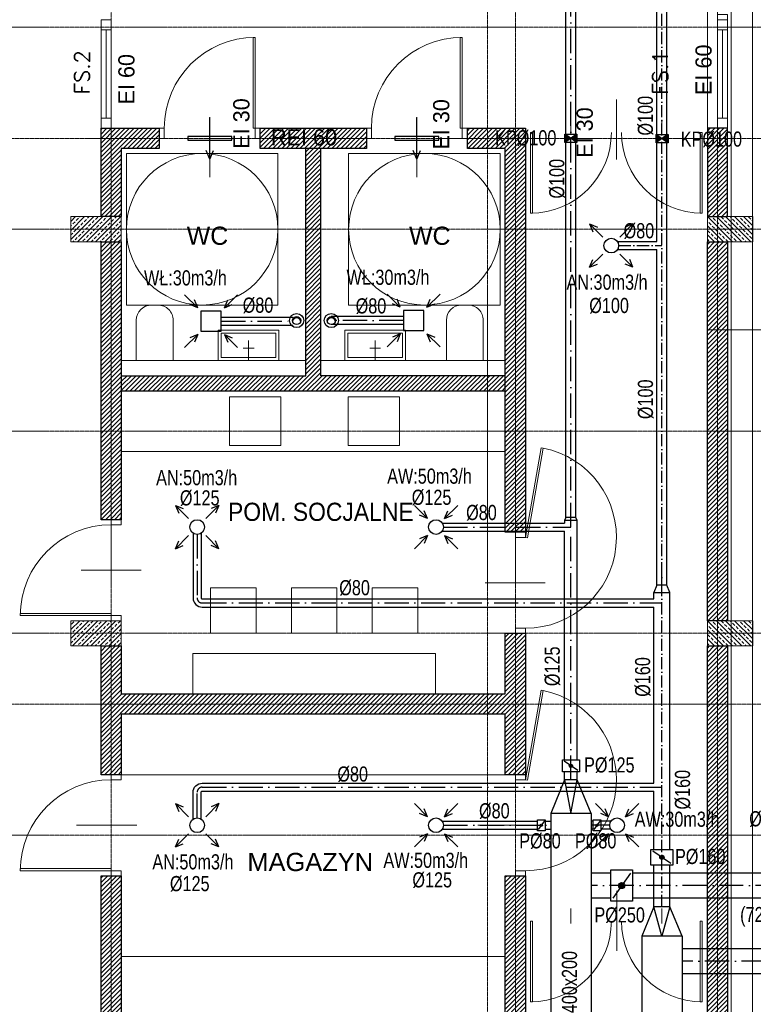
# Model space of a CAD drawing. Header units: millimetres. Extents: x 49908 to 79848, y -11883 to -3092.
# Tile 218 of 222: x 76600 to 77326, y -5794 to -4819. Entities that reach past the tile are written whole.
import ezdxf
from ezdxf.enums import TextEntityAlignment as Align

# ---------------------------------------------------------------- set-up
doc = ezdxf.new("R2010")
doc.units = ezdxf.units.MM
for name, pattern in [('ACAD_ISO10W100', [18, 12, -3, 0, -3]), ('AUSGEZOGEN', [0]), ('DASHDOT', [1, 0.5, -0.25, 0, -0.25]), ('DASHED', [19.05, 12.7, -6.35])]:
    doc.linetypes.add(name, pattern=pattern)
doc.layers.get('0').update_dxf_attribs({"color": 9, "lineweight": 9})
for name, color, linetype, lineweight in [('A - STOLARKA - ZESTAWIENIE', 9, 'Continuous', 9), ('A opis', 9, 'Continuous', 13), ('A stolarka', 9, 'Continuous', 9), ('A wyp ruchome', 9, 'Continuous', 9), ('A_CIENKA', 9, 'Continuous', 9), ('A_HATCH', 9, 'Continuous', 9), ('A_MUROWANE', 9, 'Continuous', 25), ('A_OSIE', 9, 'DASHDOT', 9), ('A_PRZERYW', 9, 'DASHED', 9), ('\x9dciany', 9, 'Continuous', 9)]:
    doc.layers.add(name, color=color, linetype=linetype, lineweight=lineweight)
doc.layers.add('A_WYMIAR', color=9, linetype='Continuous', lineweight=5, transparency=0.2)
for name, color, linetype, true_color in [('S_W_Opis', 7, 'Continuous', 0xb000eb), ('S_W_went nawiewna', 7, 'Continuous', 0x129b2b), ('S_W_went wyrzut', 7, 'Continuous', 0xa32900), ('S_W_went wywiewna', 7, 'Continuous', 0xdf5d0c)]:
    doc.layers.add(name, color=color, linetype=linetype, true_color=true_color)
doc.styles.add('Arial CE', font='arial.ttf')
doc.styles.add('ROMANS', font='romanpl.shx', dxfattribs={"bigfont": 'romanbigpl.shx'})
pattern_1 = [(45, (24000, 0), (-2.24506403, 2.24506403), [])]
pattern_2 = [(45, (24000, -25), (-4.49012806, 4.49012806), []), (45, (24004.49, -25), (-4.49012806, 4.49012806), [3.175, -1.5875])]

msp = doc.modelspace()

# ---------------------------------------------------------------- hatches: boundary and pattern name
at = {"lineweight": 5, "ltscale": 0.25}
h = msp.add_hatch(dxfattribs=at)
h.set_pattern_fill('ANSI33', color=256, angle=90, style=0)
h.set_pattern_definition(pattern_2)
h.paths.add_polyline_path([(76700.47, -5039.13), (76650.47, -5039.13), (76650.47, -5014.13), (76700.47, -5014.13)])
h = msp.add_hatch(dxfattribs=at)
h.set_pattern_fill('ANSI33', color=256, angle=90, style=0)
h.set_pattern_definition([(135, (77305.4694, -5039.1265), (-4.4901, -4.4901), []), (135, (77305.4694, -5034.6363), (-4.4901, -4.4901), [3.175, -1.5875])])
h.paths.add_polyline_path([(77280.47, -5039.13), (77325.47, -5039.13), (77325.47, -5014.13), (77280.47, -5014.13)])
h = msp.add_hatch(dxfattribs=at)
h.set_pattern_fill('ANSI33', color=256, angle=90, style=0)
h.set_pattern_definition(pattern_2)
h.paths.add_polyline_path([(76700.47, -5439.13), (76650.47, -5439.13), (76650.47, -5414.13), (76700.47, -5414.13)])
h = msp.add_hatch(dxfattribs=at)
h.set_pattern_fill('ANSI33', color=256, angle=90, style=0)
h.set_pattern_definition([(135, (77305.4694, -5439.1265), (-4.4901, -4.4901), []), (135, (77305.4694, -5434.6363), (-4.4901, -4.4901), [3.175, -1.5875])])
h.paths.add_polyline_path([(77280.47, -5439.13), (77325.47, -5439.13), (77325.47, -5414.13), (77280.47, -5414.13)])
at = {"layer": 'A_HATCH', "transparency": 33554687}
h = msp.add_hatch(dxfattribs=at)
h.set_pattern_fill('ANSI31', color=256, angle=360)
h.set_pattern_definition(pattern_1)
h.paths.add_polyline_path([(77100.47, -6009.74), (77080.47, -6009.74), (77080.47, -6426.63), (77100.47, -6426.63)])
h.paths.add_polyline_path([(77100.47, -5426.63), (77080.47, -5426.63), (77080.47, -5486.63), (76700.47, -5486.63), (76700.47, -5439.13), (76680.47, -5439.13), (76680.47, -5566.63), (76700.47, -5566.63), (76700.47, -5506.63), (77080.47, -5506.63), (77080.47, -5566.63), (77100.47, -5566.63)])
h.paths.add_polyline_path([(77100.47, -4926.63), (77042.97, -4926.63), (77042.97, -4946.63), (77080.47, -4946.63), (77080.47, -5326.63), (77100.47, -5326.63)])
h.paths.add_polyline_path([(76942.97, -4926.63), (76837.97, -4926.63), (76837.97, -4946.63), (76942.97, -4946.63)])
h.paths.add_polyline_path([(77695.47, -5826.63), (77555.47, -5826.63), (77555.47, -5846.63), (77670.47, -5846.63), (77670.47, -6026.63), (77690.47, -6026.63), (77690.47, -5846.63), (77695.47, -5846.63)])
h.paths.add_polyline_path([(77690.47, -6026.63), (77670.47, -6026.63), (77670.47, -6126.63), (77690.47, -6126.63)])
h.paths.add_polyline_path([(77690.47, -6126.63), (77670.47, -6126.63), (77670.47, -6181.63), (77690.47, -6181.63)])
h.paths.add_polyline_path([(77940.47, -5826.63), (77790.47, -5826.63), (77790.47, -5846.63), (77940.47, -5846.63)])
h.paths.add_polyline_path([(77940.47, -5826.63), (77940.47, -5846.63)], flags=17)
h.paths.add_polyline_path([(77790.47, -5826.63), (77785.47, -5826.63), (77785.47, -5846.63), (77790.47, -5846.63)])
h.paths.add_polyline_path([(77325.47, -5826.63), (77325.47, -5846.63), (77465.47, -5846.63), (77465.47, -5826.63)])
h.paths.add_polyline_path([(77300.47, -5851.63), (77280.47, -5851.63), (77280.47, -5966.63), (77290.47, -5966.63), (77300.47, -5966.63)])
h.paths.add_polyline_path([(77300.47, -5439.13), (77280.47, -5439.13), (77280.47, -5813.63), (77300.47, -5813.63)])
h.paths.add_polyline_path([(77280.47, -5014.13), (77300.47, -5014.13), (77300.47, -4926.63), (77280.47, -4926.63)])
h.paths.add_polyline_path([(77300.47, -5039.13), (77280.47, -5039.13), (77280.47, -5414.13), (77300.47, -5414.13)])
h.paths.add_polyline_path([(76700.47, -5839.13), (76680.47, -5839.13), (76680.47, -5909.74), (76700.47, -5909.74)])
h.paths.add_polyline_path([(76700.47, -5814.13), (76700.47, -5826.63), (77080.47, -5826.63), (77080.47, -5909.74), (77100.47, -5909.74), (77100.47, -5666.63), (77080.47, -5666.63), (77080.47, -5806.63), (76700.47, -5806.63), (76700.47, -5666.63), (76680.47, -5666.63), (76680.47, -5814.13)])
h.paths.add_polyline_path([(76680.47, -5014.13), (76700.47, -5014.13), (76700.47, -4946.63), (76737.97, -4946.63), (76737.97, -4926.63), (76680.47, -4926.63)])
h.paths.add_polyline_path([(76700.47, -5039.13), (76680.47, -5039.13), (76680.47, -5314.13), (76700.47, -5314.13)])
h = msp.add_hatch(dxfattribs=at)
h.set_pattern_fill('ANSI31', color=256, angle=360)
h.set_pattern_definition(pattern_1)
h.paths.add_polyline_path([(77080.47, -5171.63), (76897.97, -5171.63), (76897.97, -4946.63), (76882.97, -4946.63), (76882.97, -5171.63), (76700.47, -5171.63), (76700.47, -5186.63), (77080.47, -5186.63)])
at = {"layer": 'S_W_went nawiewna'}
h = msp.add_hatch(color=256, dxfattribs=at)
h.dxf.hatch_style = 1
h.paths.add_polyline_path([(77229.76, -4932.68), (77229.76, -4940.96), (77235.47, -4936.98)])
h = msp.add_hatch(color=256, dxfattribs=at)
h.dxf.hatch_style = 1
h.paths.add_polyline_path([(77235.47, -4936.98), (77241.62, -4940.96), (77241.62, -4932.68)])
h = msp.add_hatch(color=256, dxfattribs=at)
h.dxf.hatch_style = 1
edge = h.paths.add_edge_path()
edge.add_arc((77235.47, -5648.44), 2.12, 179.99777, 539.99777)
at = {"layer": 'S_W_went wywiewna', "ltscale": 2}
h = msp.add_hatch(color=256, dxfattribs=at)
h.dxf.hatch_style = 1
h.paths.add_polyline_path([(77139.5, -4932.45), (77139.5, -4940.73), (77145.43, -4936.59)])
h = msp.add_hatch(color=256, dxfattribs=at)
h.dxf.hatch_style = 1
h.paths.add_polyline_path([(77145.43, -4936.59), (77151.36, -4940.73), (77151.36, -4932.45)])
h = msp.add_hatch(color=256, dxfattribs=at)
h.dxf.hatch_style = 1
edge = h.paths.add_edge_path()
edge.add_arc((77145.47, -5557.84), 1.63, 179.99777, 539.99777)
h = msp.add_hatch(color=256, dxfattribs=at)
h.dxf.hatch_style = 1
edge = h.paths.add_edge_path()
edge.add_arc((77116.12, -5616.66), 1.05, 269.99777, 629.99777)
h = msp.add_hatch(color=256, dxfattribs=at)
h.dxf.hatch_style = 1
edge = h.paths.add_edge_path()
edge.add_arc((77171.25, -5616.66), 1.05, 269.99777, 629.99777)
h = msp.add_hatch(color=256, dxfattribs=at)
h.dxf.hatch_style = 1
edge = h.paths.add_edge_path()
edge.add_arc((77195.66, -5676.45), 2.99, 269.99777, 629.99777)

# ---------------------------------------------------------------- linework, layer by layer
msp.add_line((77280.47, -4926.63), (77300.47, -4926.63))
for points in [[(76700.47, -5039.13), (76650.47, -5039.13), (76650.47, -5014.13), (76700.47, -5014.13)], [(77280.47, -5039.13), (77325.47, -5039.13), (77325.47, -5014.13), (77280.47, -5014.13)], [(76700.47, -5439.13), (76650.47, -5439.13), (76650.47, -5414.13), (76700.47, -5414.13)], [(77280.47, -5439.13), (77325.47, -5439.13), (77325.47, -5414.13), (77280.47, -5414.13)]]:
    msp.add_lwpolyline(points, close=True)
at = {"layer": 'A opis', "ltscale": 0.5}
for p, q in [((77190.45, -4957.59), (77190.45, -4898.1)), ((76787.97, -4975.1), (76787.97, -4915.6)), ((76992.97, -4975.13), (76992.97, -4915.63)), ((76660.72, -5364.13), (76720.22, -5364.13)), ((77060.41, -5376.58), (77119.9, -5376.58)), ((76656.21, -5616.58), (76715.7, -5616.58)), ((77053.17, -5616.64), (77112.67, -5616.64)), ((77191.05, -5740.98), (77191.05, -5681.48))]:
    msp.add_line(p, q, dxfattribs=at)
at = {"layer": 'A stolarka'}
for p, q in [((76690.47, -4926.63), (76690.47, -4819.13)), ((77300.47, -4819.13), (77300.47, -4926.63)), ((76680.47, -4916.63), (76680.47, -4829.13)), ((76685.47, -4916.63), (76685.47, -4829.13)), ((77290.47, -4916.63), (77290.47, -4829.13)), ((77295.47, -4916.63), (77295.47, -4829.13)), ((77145.47, -4933.2), (77145.47, -4918.2)), ((77235.47, -4933.2), (77235.47, -4918.2)), ((77145.47, -5714.01), (77145.47, -5699.01)), ((77235.47, -5714.01), (77235.47, -5699.01))]:
    msp.add_line(p, q, dxfattribs=at)
at = {"layer": 'A stolarka', "linetype": 'AUSGEZOGEN', "lineweight": 0}
for p, q in [((76787.97, -4924.13), (76787.97, -4939.13)), ((76992.97, -4924.13), (76992.97, -4939.13)), ((76687.97, -5364.13), (76702.97, -5364.13)), ((77102.97, -5376.63), (77087.97, -5376.63)), ((76687.97, -5616.63), (76702.97, -5616.63)), ((77102.97, -5616.63), (77087.97, -5616.63))]:
    msp.add_line(p, q, dxfattribs=at)
for points in [[(77300.47, -4819.13), (77300.47, -4814.13), (77290.47, -4814.13), (77290.47, -4819.13)], [(76832.97, -4926.63), (76830.97, -4926.63), (76830.97, -4836.63), (76832.97, -4836.63)], [(77037.97, -4926.63), (77035.97, -4926.63), (77035.97, -4836.63), (77037.97, -4836.63)], [(76742.97, -4936.63), (76737.97, -4936.63), (76737.97, -4926.63), (76742.97, -4926.63)], [(76837.97, -4936.63), (76832.97, -4936.63), (76832.97, -4926.63), (76837.97, -4926.63)], [(76947.97, -4936.63), (76942.97, -4936.63), (76942.97, -4926.63), (76947.97, -4926.63)], [(77042.97, -4936.63), (77037.97, -4936.63), (77037.97, -4926.63), (77042.97, -4926.63)], [(77100.47, -5331.63), (77102.44, -5331.97), (77118.07, -5243.34), (77116.1, -5242.99)], [(76700.47, -5319.13), (76700.47, -5314.13), (76690.47, -5314.13), (76690.47, -5319.13)], [(77090.47, -5326.63), (77090.47, -5331.63), (77100.47, -5331.63), (77100.47, -5326.63)], [(76690.47, -5409.13), (76690.47, -5407.13), (76600.47, -5407.13), (76600.47, -5409.13)], [(76700.47, -5414.13), (76700.47, -5409.13), (76690.47, -5409.13), (76690.47, -5414.13)], [(77090.47, -5421.63), (77090.47, -5426.63), (77100.47, -5426.63), (77100.47, -5421.63)], [(77100.47, -5571.63), (77102.44, -5571.97), (77118.07, -5483.34), (77116.1, -5482.99)], [(76700.47, -5571.63), (76700.47, -5566.63), (76690.47, -5566.63), (76690.47, -5571.63)], [(77090.47, -5566.63), (77090.47, -5571.63), (77100.47, -5571.63), (77100.47, -5566.63)], [(76690.47, -5661.63), (76690.47, -5659.63), (76600.47, -5659.63), (76600.47, -5661.63)], [(76700.47, -5666.63), (76700.47, -5661.63), (76690.47, -5661.63), (76690.47, -5666.63)], [(77090.47, -5661.63), (77090.47, -5666.63), (77100.47, -5666.63), (77100.47, -5661.63)]]:
    msp.add_lwpolyline(points, close=True, dxfattribs=at)
at = {"layer": 'A stolarka'}
for points in [[(76690.47, -4829.13), (76690.47, -4819.13), (76680.47, -4819.13), (76680.47, -4829.13), (76690.47, -4829.13)], [(77300.47, -4829.13), (77300.47, -4819.13), (77290.47, -4819.13), (77290.47, -4829.13), (77300.47, -4829.13)], [(76690.47, -4926.63), (76690.47, -4916.63), (76680.47, -4916.63), (76680.47, -4926.63), (76690.47, -4926.63)], [(77300.47, -4926.63), (77300.47, -4916.63), (77290.47, -4916.63), (77290.47, -4926.63), (77300.47, -4926.63)]]:
    msp.add_lwpolyline(points, dxfattribs=at)
at = {"layer": 'A stolarka', "linetype": 'AUSGEZOGEN', "lineweight": 0}
for centre, start, end in [((76832.97, -4926.63), 90, 180), ((77037.97, -4926.63), 90, 180), ((77100.47, -5331.63), 270, 78.72666), ((76690.47, -5409.13), 90, 180), ((77100.47, -5571.63), 270, 78.72666), ((76690.47, -5661.63), 90, 180)]:
    msp.add_arc(centre, 90, start, end, dxfattribs=at)
at = {"layer": 'A wyp ruchome'}
for p, q in [((76858.49, -5192.63), (76858.49, -5240.63)), ((76975.93, -5192.63), (76975.93, -5240.63)), ((76700.47, -5246.63), (77080.47, -5246.63)), ((76700.47, -5566.63), (77080.47, -5566.63)), ((76700.47, -5746.63), (77080.47, -5746.63))]:
    msp.add_line(p, q, dxfattribs=at)
for points in [[(76751.79, -5156.66), (76751.78, -5116.66, 0.414214), (76736.77, -5101.67), (76730.27, -5101.67, 0.414205), (76715.28, -5116.68), (76715.29, -5156.67), (76751.79, -5156.66)], [(77058.71, -5156.62), (77058.69, -5116.62, 0.414214), (77043.69, -5101.63), (77037.18, -5101.63, 0.414205), (77022.19, -5116.63), (77022.21, -5156.63), (77058.71, -5156.62)]]:
    msp.add_lwpolyline(points, format="xyb", dxfattribs=at)
for points in [[(76796.44, -5126.62), (76856.44, -5126.62), (76856.44, -5156.62), (76796.44, -5156.62)], [(76921.66, -5126.63), (76981.66, -5126.63), (76981.66, -5156.63), (76921.66, -5156.63)], [(76799.44, -5129.62), (76853.44, -5129.62), (76853.44, -5153.62), (76799.44, -5153.62)], [(76924.66, -5129.63), (76978.66, -5129.63), (76978.66, -5153.63), (76924.66, -5153.63)], [(76788.83, -5426.63), (76788.83, -5381.63), (76833.83, -5381.63), (76833.83, -5426.63)], [(76868.83, -5426.63), (76868.83, -5381.63), (76913.83, -5381.63), (76913.83, -5426.63)], [(76948.83, -5426.63), (76948.83, -5381.63), (76993.83, -5381.63), (76993.83, -5426.63)]]:
    msp.add_lwpolyline(points, close=True, dxfattribs=at)
at = {"layer": 'A wyp ruchome', "color": 8, "linetype": 'AUSGEZOGEN', "lineweight": 0}
for points in [[(76826.44, -5156.62), (76826.44, -5136.62)], [(76951.66, -5156.63), (76951.66, -5136.63)], [(76821.05, -5144.32), (76831.82, -5144.32)], [(76946.27, -5144.32), (76957.04, -5144.32)]]:
    msp.add_lwpolyline(points, dxfattribs=at)
at = {"layer": 'A wyp ruchome'}
for points in [[(76882.97, -5156.62), (76700.47, -5156.62), (76700.47, -5186.63)], [(77080.47, -5186.63), (77080.47, -5156.63), (76897.97, -5156.62)], [(76858.49, -5240.63), (76807.49, -5240.63), (76807.49, -5192.63), (76858.49, -5192.63)], [(76975.93, -5240.63), (76924.93, -5240.63), (76924.93, -5192.63), (76975.93, -5192.63)], [(76771.33, -5446.63), (77011.33, -5446.63), (77011.33, -5486.63)], [(76771.33, -5486.63), (76771.33, -5446.63)]]:
    msp.add_lwpolyline(points, dxfattribs=at)
at = {"layer": 'A_CIENKA'}
for points in [[(77105.47, -4930.7), (77107.47, -4930.7), (77107.47, -5010.7), (77105.47, -5010.7)], [(77275.47, -4930.7), (77273.47, -4930.7), (77273.47, -5010.7), (77275.47, -5010.7)], [(77105.47, -5711.51), (77107.47, -5711.51), (77107.47, -5791.51), (77105.47, -5791.51)], [(77275.47, -5711.51), (77273.47, -5711.51), (77273.47, -5791.51), (77275.47, -5791.51)]]:
    msp.add_lwpolyline(points, close=True, dxfattribs=at)
for centre, start, end in [((77105.47, -4930.7), 270, 360), ((77275.47, -4930.7), 180, 270), ((77105.47, -5711.51), 270, 360), ((77275.47, -5711.51), 180, 270)]:
    msp.add_arc(centre, 80, start, end, dxfattribs=at)
at = {"layer": 'A_MUROWANE'}
msp.add_line((76700.47, -5186.63), (77080.47, -5186.63), dxfattribs=at)
for points in [[(76737.97, -4946.63), (76700.47, -4946.63), (76700.47, -5014.13), (76680.47, -5014.13), (76680.47, -4926.63), (76737.97, -4926.63)], [(76837.97, -4926.63), (76942.97, -4926.63), (76942.97, -4946.63), (76837.97, -4946.63)], [(77042.97, -4926.63), (77100.47, -4926.63), (77100.47, -5326.63), (77080.47, -5326.63), (77080.47, -4946.63), (77042.97, -4946.63)], [(77280.47, -5014.13), (77300.47, -5014.13), (77300.47, -4926.63), (77280.47, -4926.63)], [(76700.47, -5314.13), (76680.47, -5314.13), (76680.47, -5039.13), (76700.47, -5039.13)], [(77280.47, -5039.13), (77300.47, -5039.13), (77300.47, -5414.13), (77280.47, -5414.13)], [(76700.47, -5439.13), (76700.47, -5486.63), (77080.47, -5486.63), (77080.47, -5426.63), (77100.47, -5426.63), (77100.47, -5566.63), (77080.47, -5566.63), (77080.47, -5506.63), (76700.47, -5506.63), (76700.47, -5566.63), (76680.47, -5566.63), (76680.47, -5439.13)], [(77300.47, -5813.63), (77280.47, -5813.63), (77280.47, -5439.13), (77300.47, -5439.13)]]:
    msp.add_lwpolyline(points, close=True, dxfattribs=at)
for points in [[(76700.47, -5171.63), (76882.97, -5171.63), (76882.97, -4946.63)], [(77080.47, -5171.63), (76897.97, -5171.63), (76897.97, -4946.63)], [(76680.47, -5814.13), (76680.47, -5666.63), (76700.47, -5666.63), (76700.47, -5806.63), (77080.47, -5806.63), (77080.47, -5666.63), (77100.47, -5666.63), (77100.47, -5909.74), (77080.47, -5909.74), (77080.47, -5826.63), (76700.47, -5826.63)]]:
    msp.add_lwpolyline(points, dxfattribs=at)
at = {"layer": 'A_OSIE', "ltscale": 0.3, "transparency": 33554559}
for p, q in [((76690.47, -7140.05), (76690.47, -3902.99)), ((77062.97, -3902.99), (77062.97, -7140.05)), ((77090.47, -7140.05), (77090.47, -3902.99)), ((77290.47, -3902.99), (77290.47, -7140.05)), ((78341.81, -4826.63), (75440.85, -4826.63)), ((75440.85, -4936.63), (78341.81, -4936.63)), ((78341.81, -5026.63), (75440.85, -5026.63)), ((78341.81, -5226.63), (75440.85, -5226.63)), ((78341.81, -5426.63), (75440.85, -5426.63)), ((75440.85, -5496.63), (78341.81, -5496.63)), ((78341.81, -5626.63), (75440.85, -5626.63))]:
    msp.add_line(p, q, dxfattribs=at)
at = {"layer": 'A_PRZERYW', "ltscale": 0.01}
for points in [[(77304.08, -6611.63), (77304.08, -4282.11)], [(77325.47, -6611.63), (77324.96, -4306.63)], [(77280.47, -4926.63), (77280.47, -4639.13)]]:
    msp.add_lwpolyline(points, dxfattribs=at)
at = {"layer": 'A_WYMIAR'}
msp.add_lwpolyline([(77280.47, -5126.32), (77362.4, -5126.32), (77362.4, -5176.32), (77342.4, -5176.32), (77337.4, -5176.32), (77337.4, -5126.32)], dxfattribs=at)
at = {"layer": 'S_W_went nawiewna'}
for p, q in [((77240.47, -5379.05), (77240.47, -4723.1)), ((77230.47, -5038.77), (77230.47, -4736.85)), ((77241.4, -4941.12), (77229.54, -4932.84)), ((77241.4, -4932.84), (77229.54, -4941.11)), ((77230.47, -5379.05), (77230.47, -5046.77)), ((77235.47, -5386.29), (77235.47, -5364.08)), ((77230.47, -5379.05), (77227.47, -5386.29)), ((77240.47, -5379.05), (77230.47, -5379.05)), ((77243.47, -5386.29), (77240.47, -5379.05)), ((77227.47, -5386.29), (77243.47, -5386.29)), ((77227.47, -5392.62), (77227.47, -5386.29)), ((77243.47, -5640.75), (77243.47, -5386.29)), ((77227.47, -5574.99), (77227.47, -5400.62)), ((77227.47, -5640.75), (77227.47, -5582.99)), ((77244.28, -5654.59), (77226.66, -5642.29)), ((77227.47, -5697.46), (77227.47, -5656.13)), ((77243.47, -5697.46), (77243.47, -5656.13)), ((77227.47, -5697.46), (77215.47, -5726.43)), ((77243.47, -5697.46), (77227.47, -5697.46)), ((77255.47, -5726.43), (77243.47, -5697.46)), ((77255.47, -5726.43), (77215.47, -5726.43))]:
    msp.add_line(p, q, dxfattribs=at)
at = {"layer": 'S_W_went nawiewna', "color": 1, "linetype": 'ACAD_ISO10W100'}
for p, q in [((77235.47, -5386.29), (77235.47, -4728.85)), ((77192.68, -5042.77), (77235.47, -5042.77)), ((77235.47, -5697.46), (77235.47, -5386.29))]:
    msp.add_line(p, q, dxfattribs=at)
at = {"layer": 'S_W_went nawiewna', "color": 3, "ltscale": 2, "true_color": 0x00f000}
for p, q in [((76787.97, -4957.34), (76787.97, -4915.92)), ((76992.97, -4957.34), (76992.97, -4915.92)), ((76787.97, -4957.34), (76784.39, -4948.69)), ((76787.97, -4957.34), (76791.55, -4948.69)), ((76992.97, -4957.34), (76989.39, -4948.69)), ((76992.97, -4957.34), (76996.55, -4948.69))]:
    msp.add_line(p, q, dxfattribs=at)
at = {"layer": 'S_W_went nawiewna', "ltscale": 2}
for p, q in [((77163.96, -5021.33), (77167.16, -5029.06)), ((77163.96, -5021.33), (77171.69, -5024.53)), ((77163.96, -5021.33), (77176.91, -5034.28)), ((77206.85, -5021.33), (77193.9, -5034.28)), ((77206.85, -5021.33), (77199.11, -5024.53)), ((77206.85, -5021.33), (77203.65, -5029.06)), ((77191.49, -5038.77), (77230.47, -5038.77)), ((77191.49, -5046.77), (77230.47, -5046.77)), ((77163.96, -5064.22), (77176.91, -5051.26)), ((77163.96, -5064.22), (77167.16, -5056.48)), ((77206.85, -5064.22), (77193.9, -5051.26)), ((77206.85, -5064.22), (77203.65, -5056.48)), ((77163.96, -5064.22), (77171.69, -5061.01)), ((77206.85, -5064.22), (77199.11, -5061.01)), ((76754.08, -5299.99), (76757.28, -5307.73)), ((76754.08, -5299.99), (76761.81, -5303.2)), ((76754.08, -5299.99), (76767.03, -5312.95)), ((76796.97, -5299.99), (76784.01, -5312.95)), ((76796.97, -5299.99), (76789.23, -5303.2)), ((76796.97, -5299.99), (76793.76, -5307.73)), ((76754.08, -5342.89), (76767.03, -5329.93)), ((76796.97, -5342.89), (76784.01, -5329.93)), ((76754.08, -5342.89), (76757.28, -5335.15)), ((76754.08, -5342.89), (76761.81, -5339.68)), ((76796.97, -5342.89), (76789.23, -5339.68)), ((76796.97, -5342.89), (76793.76, -5335.15)), ((76754.08, -5595.22), (76757.28, -5602.95)), ((76754.08, -5595.22), (76761.81, -5598.42)), ((76754.08, -5595.22), (76767.03, -5608.17)), ((76796.97, -5595.22), (76784.01, -5608.17)), ((76796.97, -5595.22), (76789.23, -5598.42)), ((76796.97, -5595.22), (76793.76, -5602.95)), ((76754.08, -5638.11), (76767.03, -5625.15)), ((76754.08, -5638.11), (76757.28, -5630.37)), ((76796.97, -5638.11), (76784.01, -5625.15)), ((76796.97, -5638.11), (76793.76, -5630.37)), ((76754.08, -5638.11), (76761.81, -5634.9)), ((76796.97, -5638.11), (76789.23, -5634.9)), ((77215.47, -5726.43), (77215.47, -6300.23)), ((77255.47, -5726.43), (77255.47, -6300.23))]:
    msp.add_line(p, q, dxfattribs=at)
at = {"layer": 'S_W_went nawiewna', "color": 1}
for p, q in [((77235.47, -5726.43), (77227.47, -5697.46)), ((77243.47, -5697.46), (77235.47, -5726.43))]:
    msp.add_line(p, q, dxfattribs=at)
at = {"layer": 'S_W_went nawiewna', "color": 3, "true_color": 0x00f000}
for points in [[(76809.77, -4934.72), (76766.17, -4934.72), (76766.17, -4938.42), (76809.77, -4938.42)], [(77014.77, -4934.72), (76971.17, -4934.72), (76971.17, -4938.42), (77014.77, -4938.42)]]:
    msp.add_lwpolyline(points, close=True, dxfattribs=at)
at = {"layer": 'S_W_went nawiewna'}
for points in [[(77241.62, -4940.96), (77229.76, -4940.96), (77229.76, -4932.68), (77241.62, -4932.68)], [(77246.48, -5656.13), (77224.46, -5656.13), (77224.46, -5640.75), (77246.48, -5640.75)]]:
    msp.add_lwpolyline(points, close=True, dxfattribs=at)
at = {"layer": 'S_W_went nawiewna', "color": 1, "linetype": 'ACAD_ISO10W100', "ltscale": 2}
for points in [[(77748.33, -5265.76), (77748.33, -5738.36, -0.414214), (77735.33, -5751.36), (77255.47, -5751.36)], [(76775.52, -5328.72), (76775.52, -5391.62, 0.414214), (76780.52, -5396.62), (77235.47, -5396.62)], [(76775.52, -5609.38), (76775.52, -5583.99, -0.414214), (76780.52, -5578.99), (77235.47, -5578.99)]]:
    msp.add_lwpolyline(points, format="xyb", dxfattribs=at)
at = {"layer": 'S_W_went nawiewna', "ltscale": 2}
for points in [[(76771.52, -5327.52), (76771.52, -5391.62, 0.414214), (76780.52, -5400.62), (77227.47, -5400.62)], [(76779.52, -5327.52), (76779.52, -5391.62, 0.414214), (76780.52, -5392.62), (77227.47, -5392.62)], [(76771.52, -5610.58), (76771.52, -5583.99, -0.414214), (76780.52, -5574.99), (77227.47, -5574.99)], [(76779.52, -5610.58), (76779.52, -5583.99, -0.414214), (76780.52, -5582.99), (77227.47, -5582.99)]]:
    msp.add_lwpolyline(points, format="xyb", dxfattribs=at)
for points in [[(77340.91, -5738.86), (77255.47, -5738.86)], [(77340.91, -5763.86), (77255.47, -5763.86)]]:
    msp.add_lwpolyline(points, dxfattribs=at)
at = {"layer": 'S_W_went nawiewna'}
for centre, radius in [((77185.4, -5042.77), 7.28), ((76775.52, -5321.44), 7.28), ((76775.52, -5616.66), 7.28), ((77235.47, -5648.44), 2.12)]:
    msp.add_circle(centre, radius, dxfattribs=at)
at = {"layer": 'S_W_went wyrzut'}
for p, q in [((76799.28, -5113.57), (76870.55, -5113.57)), ((76979.76, -5112.96), (76908.29, -5112.96)), ((76799.28, -5121.57), (76870.55, -5121.57)), ((76979.76, -5120.96), (76908.29, -5120.96))]:
    msp.add_line(p, q, dxfattribs=at)
at = {"layer": 'S_W_went wyrzut', "color": 1, "linetype": 'ACAD_ISO10W100', "ltscale": 2}
for p, q in [((76799.28, -5117.57), (76870.55, -5117.57)), ((76979.76, -5116.96), (76908.29, -5116.96))]:
    msp.add_line(p, q, dxfattribs=at)
at = {"layer": 'S_W_went wyrzut'}
for centre, radius in [((76873.99, -5116.96), 7), ((76873.99, -5116.96), 4), ((76908.29, -5116.96), 7), ((76908.29, -5116.96), 4)]:
    msp.add_circle(centre, radius, dxfattribs=at)
for centre in [(76873.99, -5118.21), (76908.29, -5118.21)]:
    msp.add_arc(centre, 4, 9.03736, 170.96264, dxfattribs=at)
at = {"layer": 'S_W_went wywiewna', "ltscale": 2}
for p, q in [((77151.36, -4940.73), (77139.5, -4932.45)), ((77151.36, -4932.45), (77139.5, -4940.73)), ((76776.04, -5104.34), (76763.09, -5091.38)), ((76776.04, -5104.34), (76772.83, -5096.6)), ((76802.51, -5104.34), (76815.47, -5091.38)), ((76802.51, -5104.34), (76805.72, -5096.6)), ((76976.53, -5103.72), (76963.57, -5090.76)), ((76976.53, -5103.72), (76973.32, -5095.98)), ((77003, -5103.72), (77015.96, -5090.76)), ((77003, -5103.72), (77006.21, -5095.98)), ((76776.04, -5104.34), (76768.3, -5101.13)), ((76802.51, -5104.34), (76810.25, -5101.13)), ((76976.53, -5103.72), (76968.79, -5100.51)), ((77003, -5103.72), (77010.74, -5100.51)), ((76776.04, -5130.81), (76763.09, -5143.76)), ((76776.04, -5130.81), (76768.3, -5134.01)), ((76776.04, -5130.81), (76772.83, -5138.55)), ((76802.51, -5130.81), (76805.72, -5138.55)), ((76802.51, -5130.81), (76810.25, -5134.01)), ((76802.51, -5130.81), (76815.47, -5143.76)), ((76976.53, -5130.19), (76963.57, -5143.15)), ((76976.53, -5130.19), (76968.79, -5133.4)), ((76976.53, -5130.19), (76973.32, -5137.93)), ((77003, -5130.19), (77006.21, -5137.93)), ((77003, -5130.19), (77010.74, -5133.4)), ((77003, -5130.19), (77015.96, -5143.15)), ((77003.43, -5312.95), (76990.48, -5299.99)), ((77020.41, -5312.95), (77033.37, -5299.99)), ((77003.43, -5312.95), (76995.69, -5309.74)), ((77003.43, -5312.95), (77000.23, -5305.21)), ((77020.41, -5312.95), (77023.62, -5305.21)), ((77020.41, -5312.95), (77028.15, -5309.74)), ((77018, -5317.44), (77139.22, -5317.44)), ((77003.43, -5329.93), (76990.48, -5342.89)), ((77003.43, -5329.93), (76995.69, -5333.14)), ((77003.43, -5329.93), (77000.23, -5337.67)), ((77018, -5325.44), (77139.22, -5325.44)), ((77020.41, -5329.93), (77023.62, -5337.67)), ((77020.41, -5329.93), (77028.15, -5333.14)), ((77020.41, -5329.93), (77033.37, -5342.89)), ((77152.24, -5562.57), (77138.69, -5553.11)), ((77003.43, -5608.17), (76990.48, -5595.22)), ((77020.41, -5608.17), (77033.37, -5595.22)), ((77182.63, -5608.17), (77169.68, -5595.22)), ((77199.61, -5608.17), (77212.57, -5595.22)), ((77003.43, -5608.17), (76995.69, -5604.97)), ((77003.43, -5608.17), (77000.23, -5600.43)), ((77020.41, -5608.17), (77023.62, -5600.43)), ((77020.41, -5608.17), (77028.15, -5604.97)), ((77125.47, -5604.93), (77125.47, -6300.23)), ((77165.47, -5604.93), (77165.47, -6300.23)), ((77182.63, -5608.17), (77174.89, -5604.97)), ((77182.63, -5608.17), (77179.42, -5600.43)), ((77199.61, -5608.17), (77202.82, -5600.43)), ((77199.61, -5608.17), (77207.35, -5604.97)), ((77018, -5612.66), (77112.33, -5612.66)), ((77119.16, -5612.32), (77113.09, -5621)), ((77119.91, -5612.66), (77125.47, -5612.66)), ((77167.46, -5612.66), (77165.47, -5612.66)), ((77174.28, -5612.32), (77168.21, -5621)), ((77185.04, -5612.66), (77175.04, -5612.66)), ((77018, -5620.66), (77112.33, -5620.66)), ((77119.91, -5620.66), (77125.47, -5620.66)), ((77167.46, -5620.66), (77165.47, -5620.66)), ((77185.04, -5620.66), (77175.04, -5620.66)), ((77003.43, -5625.15), (76990.48, -5638.11)), ((77003.43, -5625.15), (76995.69, -5628.36)), ((77003.43, -5625.15), (77000.23, -5632.89)), ((77020.41, -5625.15), (77023.62, -5632.89)), ((77020.41, -5625.15), (77028.15, -5628.36)), ((77020.41, -5625.15), (77033.37, -5638.11)), ((77182.63, -5625.15), (77169.68, -5638.11)), ((77182.63, -5625.15), (77174.89, -5628.36)), ((77182.63, -5625.15), (77179.42, -5632.89)), ((77199.61, -5625.15), (77202.82, -5632.89)), ((77199.61, -5625.15), (77207.35, -5628.36)), ((77199.61, -5625.15), (77212.57, -5638.11)), ((77184.83, -5663.95), (77165.47, -5663.95)), ((77204.32, -5664.04), (77186.99, -5688.86)), ((77411.89, -5663.95), (77206.48, -5663.95)), ((77184.83, -5688.95), (77165.47, -5688.95)), ((77444.79, -5688.95), (77206.48, -5688.95))]:
    msp.add_line(p, q, dxfattribs=at)
at = {"layer": 'S_W_went wywiewna'}
for p, q in [((77140.47, -5311.87), (77139.22, -5314.88)), ((77150.47, -5311.87), (77140.47, -5311.87)), ((77151.72, -5314.88), (77150.47, -5311.87)), ((77139.22, -5314.88), (77139.22, -5317.44)), ((77139.22, -5571.73), (77125.47, -5604.93)), ((77151.72, -5571.73), (77139.22, -5571.73)), ((77139.22, -5571.73), (77145.47, -5604.93)), ((77145.47, -5604.93), (77151.72, -5571.73)), ((77165.47, -5604.93), (77151.72, -5571.73)), ((77165.47, -5604.93), (77125.47, -5604.93))]:
    msp.add_line(p, q, dxfattribs=at)
at = {"layer": 'S_W_went wywiewna', "color": 1, "linetype": 'ACAD_ISO10W100', "ltscale": 2}
for p, q in [((77019.2, -5321.44), (77145.47, -5321.44)), ((77019.2, -5616.66), (77125.47, -5616.66)), ((77183.84, -5616.66), (77165.47, -5616.66)), ((77424.39, -5676.45), (77165.47, -5676.45))]:
    msp.add_line(p, q, dxfattribs=at)
at = {"layer": 'S_W_went wywiewna', "ltscale": 2}
for points in [[(77150.47, -5311.87), (77150.47, -4677, 0.414214), (77139.47, -4666), (76817.6, -4666)], [(77140.47, -5311.87), (77140.47, -4677, 0.414214), (77139.47, -4676), (76829.23, -4676)]]:
    msp.add_lwpolyline(points, format="xyb", dxfattribs=at)
at = {"layer": 'S_W_went wywiewna', "color": 1, "linetype": 'ACAD_ISO10W100', "ltscale": 2}
msp.add_lwpolyline([(77145.47, -5321.44), (77145.47, -4677, 0.414214), (77139.47, -4671), (76813.55, -4671)], format="xyb", dxfattribs=at)
at = {"layer": 'S_W_went wywiewna', "ltscale": 2}
for points in [[(77151.36, -4940.73), (77139.5, -4940.73), (77139.5, -4932.45), (77151.36, -4932.45)], [(77153.94, -5563.76), (77137, -5563.76), (77137, -5551.93), (77153.94, -5551.93)], [(77119.91, -5611.23), (77119.91, -5622.09), (77112.33, -5622.09), (77112.33, -5611.23)], [(77175.04, -5611.23), (77175.04, -5622.09), (77167.46, -5622.09), (77167.46, -5611.23)], [(77206.48, -5660.94), (77206.48, -5691.96), (77184.83, -5691.96), (77184.83, -5660.94)]]:
    msp.add_lwpolyline(points, close=True, dxfattribs=at)
at = {"layer": 'S_W_went wywiewna', "ltscale": 0.01}
for points in [[(76779.28, -5127.57), (76799.28, -5127.57), (76799.28, -5107.57), (76779.28, -5107.57)], [(76979.76, -5126.96), (76999.76, -5126.96), (76999.76, -5106.96), (76979.76, -5106.96)]]:
    msp.add_lwpolyline(points, close=True, dxfattribs=at)
at = {"layer": 'S_W_went wywiewna', "ltscale": 2}
for points in [[(77151.72, -5551.93), (77151.72, -5314.88), (77139.22, -5314.88)], [(77139.22, -5551.93), (77139.22, -5325.44)], [(77139.22, -5571.73), (77139.22, -5563.76)], [(77151.72, -5571.73), (77151.72, -5563.76)]]:
    msp.add_lwpolyline(points, dxfattribs=at)
at = {"layer": 'S_W_went wywiewna', "color": 1, "linetype": 'ACAD_ISO10W100', "ltscale": 2}
msp.add_lwpolyline([(77145.47, -5571.73), (77145.47, -5321.44)], dxfattribs=at)
at = {"layer": 'S_W_went wywiewna', "linetype": 'Continuous'}
for centre in [(77011.92, -5321.44), (77011.92, -5616.66), (77191.12, -5616.66)]:
    msp.add_circle(centre, 7.28, dxfattribs=at)
at = {"layer": 'S_W_went wywiewna', "ltscale": 2}
for centre, radius in [((77145.47, -5557.84), 1.63), ((77116.12, -5616.66), 1.05), ((77171.25, -5616.66), 1.05), ((77195.66, -5676.45), 2.99)]:
    msp.add_circle(centre, radius, dxfattribs=at)
at = {"layer": '\x9dciany'}
for p, q in [((76705.47, -4951.63), (76855.47, -4951.63)), ((76705.47, -5101.63), (76705.47, -4951.63)), ((76855.47, -5101.63), (76855.47, -4951.63)), ((76925.47, -4951.63), (77075.47, -4951.63)), ((76925.47, -5101.63), (76925.47, -4951.63)), ((77075.47, -5101.63), (77075.47, -4951.63)), ((76705.47, -5101.63), (76855.47, -5101.63)), ((76925.47, -5101.63), (77075.47, -5101.63))]:
    msp.add_line(p, q, dxfattribs=at)
for centre in [(76780.47, -5026.63), (77000.47, -5026.63)]:
    msp.add_circle(centre, 75, dxfattribs=at)

# ---------------------------------------------------------------- texts
at = {"layer": 'A - STOLARKA - ZESTAWIENIE', "char_height": 15, "width": 1942.4425, "attachment_point": 1, "rotation": 90, "style": 'ROMANS'}
for s, insert in [('{\\Fromans|c238;FS.2}', (76654.09, -4893.23)), ('{\\Fromans|c238;FS.1}', (77226.33, -4893.59))]:
    msp.add_mtext(s, dxfattribs=dict(at, insert=insert))
at = {"layer": 'A_WYMIAR'}
for s, rotation, p in [('EI 60', 90, (77284.7, -4893.67)), ('EI 60', 90, (76713.48, -4903.07)), ('EI 30', 90, (76827.24, -4946.88)), ('EI 30', 90, (77025.06, -4947.74)), ('EI 30', 90, (77167.09, -4955.85)), ('REI 60', 360, (76848.59, -4943.58))]:
    msp.add_text(s, height=16, rotation=rotation, dxfattribs=at).set_placement(p)
at = {"layer": 'S_W_Opis', "lineweight": 18, "style": 'ROMANS', "width": 0.8}
for s, p in [('%%C100', (77226.6, -4933.84)), ('%%C100', (77138.91, -4996.22)), ('%%C100', (77226.68, -5214.58)), ('%%C125', (77134.45, -5478.94)), ('%%C160', (77223.91, -5489.48)), ('%%C160', (77263.35, -5601.11)), ('400x200', (77151.47, -5802.72))]:
    msp.add_text(s, height=15, rotation=90, dxfattribs=at).set_placement(p)
for s, p in [('KP%%c100', (77070.4, -4943.58)), ('KP%%c100', (77254.16, -4944.82)), ('%%C80', (77197.57, -5035.58)), ('WŁ:30m3/h', (76722.89, -5082.23)), ('WŁ:30m3/h', (76923.38, -5081.61)), ('AN:30m3/h', (77141.08, -5086.47)), ('%%C80', (76820.59, -5109.26)), ('%%C80', (76932.4, -5109.98)), ('%%c100', (77163.6, -5109.56)), ('AN:50m3/h', (76734.9, -5280.01)), ('AW:50m3/h', (76963.58, -5278.49)), ('%%c125', (76758.43, -5300.05)), ('%%c125', (76987.91, -5299.44)), ('%%C80', (77041.72, -5314.51)), ('%%C80', (76916.16, -5388.94)), ('P%%c125', (77158.46, -5564.43)), ('%%C80', (76914.27, -5573.43)), ('%%C80', (77054.48, -5609.86)), ('AW:30m3/h', (77208.58, -5618.16)), ('%%c100', (77321.95, -5617.75)), ('P%%c80', (77094.3, -5639.58)), ('P%%c80', (77149.42, -5639.58)), ('AN:50m3/h', (76731.2, -5660.36)), ('AW:50m3/h', (76959.87, -5658.85)), ('P%%c160', (77248.46, -5655.03)), ('%%c125', (76988.53, -5678.21)), ('%%c125', (76748.56, -5681.91)), ('P%%c250', (77168.71, -5712.93)), ('(720m3/h)', (77312.92, -5712.55))]:
    msp.add_text(s, height=15, dxfattribs=at).set_placement(p)
at = {"layer": '\x9dciany', "style": 'Arial CE'}
for s, width, p, p2 in [('WC', 0.979625, (76765.2, -5042.02), (76806.24, -5042.02)), ('WC', 0.979625, (76985.2, -5042.02), (77026.24, -5042.02)), ('MAGAZYN', 1.000785, (76825.2, -5662.02), (76949.64, -5662.02))]:
    msp.add_text(s, height=18, dxfattribs=dict(at, width=width)).set_placement(p, p2, align=Align.FIT)
at = {"layer": '\x9dciany', "linetype": 'Continuous', "lineweight": 35, "style": 'Arial CE', "width": 0.900532}
msp.add_text('POM. SOCJALNE', height=18, dxfattribs=at).set_placement((76806.06, -5315.34), (76989.77, -5315.34), align=Align.FIT)

doc.saveas('drawing.dxf')
